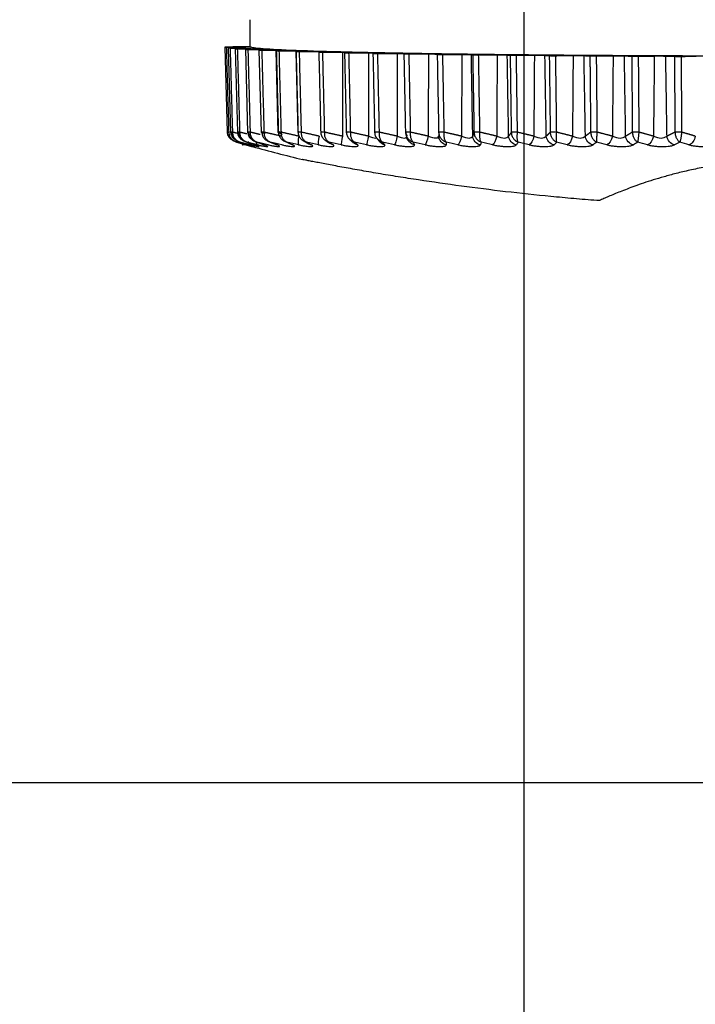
# Model space of a CAD drawing. Header units: millimetres. Extents: x 4 to 205, y 5 to 292.
# Tile 47 of 107: x 36.99 to 44.47, y 159.68 to 170.59. Entities that reach past the tile are written whole.
import ezdxf

# ---------------------------------------------------------------- set-up
doc = ezdxf.new("R2010")
doc.units = ezdxf.units.MM
doc.layers.add('1', color=7, linetype='CONTINUOUS')

msp = doc.modelspace()

# ---------------------------------------------------------------- linework, layer by layer
at = {"layer": '1', "color": 152, "linetype": 'CONTINUOUS'}
msp.add_line((42.569, 174.285), (42.569, 148.768), dxfattribs=at)
at = {"layer": '1', "color": 27, "linetype": 'CONTINUOUS'}
for p, q in [((39.256, 170.284), (39.283, 169.339)), ((39.295, 170.276), (39.321, 169.338)), ((39.371, 170.267), (39.397, 169.338)), ((39.485, 170.259), (39.51, 169.338)), ((39.635, 170.251), (39.659, 169.338)), ((39.821, 170.244), (39.844, 169.338)), ((40.042, 170.236), (40.064, 169.338))]:
    msp.add_line(p, q, dxfattribs=at)
at = {"layer": '1', "color": 251, "linetype": 'CONTINUOUS'}
msp.add_line((31.036, 162.136), (59.689, 162.136), dxfattribs=at)
at = {"layer": '1', "color": 27, "linetype": 'CONTINUOUS'}
msp.add_arc((45.488, 190.887), 22.5, 254.7326, 256.1942, dxfattribs=at)
for points, degree in [([(39.538, 170.287), (39.538, 170.387), (39.538, 170.487), (39.538, 170.587)], 3), ([(39.442, 170.286), (39.274, 170.283)], 1), ([(39.304, 169.34), (39.277, 170.282)], 1), ([(39.277, 170.282), (39.455, 170.28)], 1), ([(39.465, 170.277), (39.31, 170.275)], 1), ([(39.345, 169.34), (39.319, 170.273)], 1), ([(39.319, 170.273), (39.506, 170.271)], 1), ([(39.526, 170.269), (39.383, 170.266)], 1), ([(39.425, 169.34), (39.399, 170.265)], 1), ([(39.399, 170.265), (39.594, 170.263)], 1), ([(39.442, 170.286), (39.442, 170.286), (39.443, 170.286), (39.444, 170.286), (39.445, 170.286), (39.445, 170.286), (39.446, 170.286), (39.447, 170.286), (39.448, 170.286), (39.449, 170.286), (39.449, 170.286), (39.45, 170.286), (39.451, 170.286), (39.452, 170.286), (39.452, 170.286), (39.453, 170.286), (39.454, 170.286), (39.454, 170.286), (39.455, 170.286), (39.456, 170.286), (39.456, 170.286), (39.457, 170.286), (39.458, 170.286), (39.458, 170.286), (39.459, 170.286), (39.46, 170.286), (39.46, 170.286), (39.461, 170.286), (39.461, 170.286), (39.462, 170.286), (39.462, 170.286), (39.463, 170.286), (39.463, 170.286), (39.464, 170.286), (39.464, 170.286), (39.465, 170.286), (39.465, 170.286), (39.466, 170.286), (39.466, 170.286), (39.466, 170.286), (39.467, 170.286), (39.467, 170.286), (39.468, 170.286), (39.468, 170.286), (39.468, 170.286), (39.468, 170.286), (39.469, 170.286), (39.469, 170.286), (39.469, 170.286), (39.47, 170.287), (39.47, 170.287), (39.47, 170.287), (39.47, 170.287), (39.47, 170.287), (39.471, 170.287), (39.471, 170.287), (39.471, 170.287), (39.471, 170.287), (39.471, 170.287), (39.471, 170.287), (39.471, 170.287), (39.471, 170.287), (39.471, 170.287), (39.471, 170.287), (39.471, 170.287), (39.471, 170.287)], 2), ([(39.471, 170.287), (39.471, 170.287), (39.471, 170.287), (39.471, 170.287), (39.471, 170.287), (39.471, 170.287), (39.471, 170.287), (39.471, 170.287), (39.471, 170.287), (39.471, 170.287), (39.471, 170.287), (39.471, 170.287), (39.47, 170.287), (39.47, 170.287), (39.47, 170.287), (39.47, 170.287), (39.47, 170.287), (39.469, 170.286), (39.469, 170.286), (39.469, 170.286), (39.468, 170.286), (39.468, 170.286), (39.468, 170.286), (39.468, 170.286), (39.467, 170.286), (39.467, 170.286), (39.466, 170.286), (39.466, 170.286), (39.466, 170.286), (39.465, 170.286), (39.465, 170.286), (39.464, 170.286), (39.464, 170.286), (39.463, 170.286), (39.463, 170.286), (39.462, 170.286), (39.462, 170.286), (39.461, 170.286), (39.461, 170.286), (39.46, 170.286), (39.46, 170.286), (39.459, 170.286), (39.458, 170.286), (39.458, 170.286), (39.457, 170.286), (39.456, 170.286), (39.456, 170.286), (39.455, 170.286), (39.454, 170.286), (39.454, 170.286), (39.453, 170.286), (39.452, 170.286), (39.452, 170.286), (39.451, 170.286), (39.45, 170.286), (39.449, 170.286), (39.449, 170.286), (39.448, 170.286), (39.447, 170.286), (39.446, 170.286), (39.445, 170.286), (39.445, 170.286), (39.444, 170.286), (39.443, 170.286), (39.442, 170.286), (39.442, 170.286)], 2), ([(39.538, 170.287), (39.471, 170.287)], 1), ([(39.624, 170.261), (39.494, 170.258)], 1), ([(39.541, 169.34), (39.516, 170.257)], 1), ([(39.516, 170.257), (39.718, 170.255)], 1), ([(39.758, 170.253), (39.642, 170.25)], 1), ([(39.694, 169.34), (39.67, 170.249)], 1), ([(39.67, 170.249), (39.877, 170.247)], 1), ([(39.927, 170.245), (39.827, 170.242)], 1), ([(39.827, 170.242), (39.85, 169.34)], 1), ([(39.883, 169.34), (39.86, 170.241)], 1), ([(39.86, 170.241), (40.072, 170.24)], 1), ([(40.13, 170.238), (40.046, 170.234)], 1), ([(40.046, 170.234), (40.068, 169.34)], 1), ([(40.106, 169.34), (40.084, 170.233)], 1), ([(40.084, 170.233), (40.299, 170.233)], 1), ([(40.367, 170.231), (40.298, 170.227)], 1), ([(40.298, 170.227), (40.319, 169.34)], 1), ([(40.342, 170.226), (40.559, 170.226)], 1), ([(40.363, 169.34), (40.342, 170.226)], 1), ([(40.559, 170.226), (40.56, 169.296)], 1), ([(40.635, 170.224), (40.583, 170.22)], 1), ([(40.583, 170.22), (40.602, 169.34)], 1), ([(40.651, 169.34), (40.632, 170.219)], 1), ([(40.632, 170.219), (40.848, 170.219)], 1), ([(40.848, 170.219), (40.848, 169.296)], 1), ([(40.933, 170.217), (40.897, 170.214)], 1), ([(40.897, 170.214), (40.916, 169.34)], 1), ([(40.951, 170.213), (41.167, 170.213)], 1), ([(40.969, 169.34), (40.951, 170.213)], 1), ([(41.167, 170.213), (41.166, 169.296)], 1), ([(41.259, 170.211), (41.24, 170.208)], 1), ([(41.24, 170.208), (41.257, 169.34)], 1), ([(41.298, 170.207), (41.512, 170.207)], 1), ([(41.315, 169.34), (41.298, 170.207)], 1), ([(41.512, 170.207), (41.509, 169.296)], 1), ([(41.611, 170.206), (41.609, 170.202)], 1), ([(41.609, 170.202), (41.625, 169.34)], 1), ([(41.671, 170.201), (41.882, 170.202)], 1), ([(41.687, 169.34), (41.671, 170.201)], 1), ([(41.882, 170.202), (41.878, 169.296)], 1), ([(41.987, 170.201), (42.002, 170.197)], 1), ([(42.003, 169.296), (41.987, 170.201)], 1), ([(42.002, 170.197), (42.015, 169.432)], 1), ([(42.068, 170.196), (42.273, 170.197)], 1), ([(42.082, 169.34), (42.068, 170.196)], 1), ([(42.273, 170.197), (42.268, 169.296)], 1), ([(42.4, 169.296), (42.385, 170.196)], 1), ([(42.385, 170.196), (42.417, 170.193)], 1), ([(42.417, 170.193), (42.425, 169.584)], 1), ([(42.486, 170.192), (42.685, 170.193)], 1), ([(42.498, 169.34), (42.486, 170.192)], 1), ([(42.685, 170.193), (42.679, 169.296)], 1), ([(42.802, 170.192), (42.85, 170.189)], 1), ([(42.817, 169.296), (42.802, 170.192)], 1), ([(42.85, 170.189), (42.856, 169.723)], 1), ([(42.922, 170.188), (43.114, 170.19)], 1), ([(42.932, 169.34), (42.922, 170.188)], 1), ([(43.114, 170.19), (43.107, 169.296)], 1), ([(43.235, 170.189), (43.3, 170.185)], 1), ([(43.25, 169.296), (43.235, 170.189)], 1), ([(43.3, 170.185), (43.303, 169.854)], 1), ([(43.374, 170.185), (43.557, 170.187)], 1), ([(43.557, 170.187), (43.549, 169.296)], 1), ([(43.696, 169.296), (43.682, 170.186)], 1), ([(43.682, 170.186), (43.763, 170.183)], 1), ([(43.382, 169.34), (43.374, 170.185)], 1), ([(43.763, 170.183), (43.765, 169.977)], 1), ([(43.839, 170.182), (44.013, 170.184)], 1), ([(43.846, 169.34), (43.839, 170.182)], 1), ([(44.013, 170.184), (44.004, 169.296)], 1), ([(44.14, 170.184), (44.237, 170.181)], 1), ([(44.154, 169.296), (44.14, 170.184)], 1), ([(44.237, 170.181), (44.237, 170.098)], 1), ([(44.237, 170.098), (44.241, 169.34)], 1), ([(44.314, 170.18), (44.477, 170.183)], 1), ([(44.319, 169.34), (44.314, 170.18)], 1), ([(43.765, 169.977), (43.769, 169.34)], 1), ([(43.303, 169.854), (43.308, 169.34)], 1), ([(42.856, 169.723), (42.86, 169.34)], 1), ([(42.425, 169.584), (42.429, 169.34)], 1), ([(42.015, 169.432), (42.016, 169.34)], 1), ([(39.304, 169.34), (39.28, 169.339), (39.278, 169.339), (39.301, 169.34)], 3), ([(39.345, 169.34), (39.319, 169.339), (39.315, 169.339), (39.336, 169.34)], 3), ([(39.399, 169.326), (39.372, 169.333), (39.345, 169.34)], 2), ([(39.425, 169.34), (39.397, 169.339), (39.389, 169.339), (39.409, 169.34)], 3), ([(39.5, 169.321), (39.462, 169.33), (39.425, 169.34)], 2), ([(39.541, 169.34), (39.513, 169.339), (39.502, 169.339), (39.52, 169.34)], 3), ([(39.647, 169.314), (39.594, 169.327), (39.541, 169.34)], 2), ([(39.694, 169.34), (39.665, 169.339), (39.651, 169.339), (39.667, 169.34)], 3), ([(39.667, 169.34), (39.685, 169.332), (39.703, 169.324)], 2), ([(39.882, 169.296), (39.788, 169.318), (39.694, 169.34)], 2), ([(39.883, 169.34), (39.853, 169.339), (39.836, 169.339), (39.85, 169.34)], 3), ([(39.85, 169.34), (39.871, 169.329), (39.893, 169.319)], 2), ([(40.075, 169.296), (39.979, 169.318), (39.883, 169.34)], 2), ([(40.106, 169.34), (40.076, 169.339), (40.056, 169.339), (40.068, 169.34)], 3), ([(40.302, 169.296), (40.204, 169.318), (40.106, 169.34)], 2), ([(40.363, 169.34), (40.333, 169.339), (40.309, 169.339), (40.319, 169.34)], 3), ([(40.56, 169.296), (40.461, 169.318), (40.363, 169.34)], 2), ([(40.651, 169.34), (40.621, 169.339), (40.595, 169.339), (40.602, 169.34)], 3), ([(40.848, 169.296), (40.75, 169.318), (40.651, 169.34)], 2), ([(40.969, 169.34), (40.939, 169.339), (40.911, 169.339), (40.916, 169.34)], 3), ([(41.166, 169.296), (41.067, 169.318), (40.969, 169.34)], 2), ([(41.315, 169.34), (41.285, 169.339), (41.254, 169.339), (41.257, 169.34)], 3), ([(41.257, 169.34), (41.266, 169.318), (41.275, 169.296)], 2), ([(41.509, 169.296), (41.412, 169.318), (41.315, 169.34)], 2), ([(41.687, 169.34), (41.657, 169.339), (41.624, 169.339), (41.625, 169.34)], 3), ([(41.625, 169.34), (41.626, 169.318), (41.627, 169.296)], 2), ([(41.878, 169.296), (41.782, 169.318), (41.687, 169.34)], 2), ([(42.016, 169.34), (42.009, 169.318), (42.003, 169.296)], 2), ([(42.082, 169.34), (42.053, 169.339), (42.018, 169.339), (42.016, 169.34)], 3), ([(42.268, 169.296), (42.175, 169.318), (42.082, 169.34)], 2), ([(42.429, 169.34), (42.415, 169.318), (42.4, 169.296)], 2), ([(42.498, 169.34), (42.47, 169.339), (42.433, 169.339), (42.429, 169.34)], 3), ([(42.679, 169.296), (42.588, 169.318), (42.498, 169.34)], 2), ([(42.86, 169.34), (42.839, 169.318), (42.817, 169.296)], 2), ([(42.932, 169.34), (42.905, 169.339), (42.867, 169.339), (42.86, 169.34)], 3), ([(43.107, 169.296), (43.019, 169.318), (42.932, 169.34)], 2), ([(43.308, 169.34), (43.279, 169.318), (43.25, 169.296)], 2), ([(43.382, 169.34), (43.357, 169.339), (43.317, 169.339), (43.308, 169.34)], 3), ([(43.549, 169.296), (43.466, 169.318), (43.382, 169.34)], 2), ([(43.769, 169.34), (43.733, 169.317), (43.696, 169.296)], 2), ([(43.846, 169.34), (43.821, 169.339), (43.781, 169.339), (43.769, 169.34)], 3), ([(44.004, 169.296), (43.924, 169.318), (43.846, 169.34)], 2), ([(44.241, 169.34), (44.198, 169.318), (44.154, 169.296)], 2), ([(44.319, 169.34), (44.296, 169.339), (44.255, 169.339), (44.241, 169.34)], 3), ([(44.467, 169.296), (44.393, 169.318), (44.319, 169.34)], 2), ([(39.388, 169.231), (39.422, 169.221), (39.456, 169.211), (39.49, 169.201)], 3), ([(39.497, 169.201), (39.46, 169.211), (39.424, 169.221), (39.388, 169.231)], 3), ([(39.426, 169.231), (39.458, 169.221), (39.489, 169.211), (39.521, 169.201)], 3), ([(39.54, 169.201), (39.502, 169.211), (39.464, 169.221), (39.426, 169.231)], 3), ([(39.474, 169.222), (39.48, 169.212), (39.487, 169.204), (39.497, 169.201)], 3), ([(39.62, 169.201), (39.58, 169.211), (39.54, 169.221), (39.501, 169.231)], 3), ([(39.501, 169.231), (39.53, 169.221), (39.559, 169.211), (39.588, 169.201)], 3), ([(39.516, 169.236), (39.52, 169.218), (39.529, 169.205), (39.54, 169.201)], 3), ([(39.6, 169.238), (39.603, 169.219), (39.61, 169.205), (39.62, 169.201)], 3), ([(39.736, 169.201), (39.695, 169.211), (39.654, 169.221), (39.613, 169.231)], 3), ([(39.613, 169.231), (39.639, 169.221), (39.666, 169.211), (39.692, 169.201)], 3), ([(39.692, 169.201), (39.683, 169.203), (39.675, 169.207), (39.668, 169.213)], 3), ([(39.761, 169.231), (39.784, 169.221), (39.808, 169.211), (39.832, 169.201)], 3), ([(39.888, 169.201), (39.845, 169.211), (39.803, 169.221), (39.761, 169.231)], 3), ([(39.832, 169.201), (39.822, 169.203), (39.813, 169.207), (39.806, 169.213)], 3), ([(40.074, 169.201), (40.031, 169.211), (39.987, 169.221), (39.944, 169.231)], 3), ([(39.944, 169.231), (39.965, 169.221), (39.985, 169.211), (40.006, 169.201)], 3), ([(40.006, 169.201), (39.996, 169.203), (39.987, 169.207), (39.979, 169.213)], 3), ([(40.075, 169.296), (40.066, 169.251), (40.065, 169.209), (40.074, 169.201)], 3), ([(40.128, 169.245), (40.189, 169.21)], 1), ([(40.162, 169.231), (40.179, 169.221), (40.197, 169.211), (40.214, 169.201)], 3), ([(40.293, 169.201), (40.249, 169.211), (40.206, 169.221), (40.162, 169.231)], 3), ([(40.214, 169.201), (40.2, 169.204), (40.187, 169.211), (40.176, 169.22)], 3), ([(40.302, 169.296), (40.292, 169.251), (40.288, 169.209), (40.293, 169.201)], 3), ([(40.369, 169.251), (40.421, 169.215)], 1), ([(40.412, 169.231), (40.426, 169.221), (40.441, 169.211), (40.455, 169.201)], 3), ([(40.545, 169.201), (40.501, 169.211), (40.456, 169.221), (40.412, 169.231)], 3), ([(40.455, 169.201), (40.443, 169.204), (40.431, 169.208), (40.422, 169.215)], 3), ([(40.56, 169.296), (40.55, 169.251), (40.543, 169.209), (40.545, 169.201)], 3), ([(40.639, 169.261), (40.681, 169.223)], 1), ([(40.727, 169.201), (40.71, 169.204), (40.694, 169.212), (40.682, 169.223)], 3), ([(40.694, 169.231), (40.705, 169.221), (40.716, 169.211), (40.727, 169.201)], 3), ([(40.827, 169.201), (40.782, 169.211), (40.738, 169.221), (40.694, 169.231)], 3), ([(40.848, 169.296), (40.839, 169.251), (40.829, 169.209), (40.827, 169.201)], 3), ([(40.934, 169.282), (40.969, 169.236)], 1), ([(41.028, 169.201), (41.004, 169.205), (40.984, 169.219), (40.969, 169.237)], 3), ([(41.005, 169.231), (41.013, 169.221), (41.02, 169.211), (41.028, 169.201)], 3), ([(41.137, 169.201), (41.093, 169.211), (41.049, 169.221), (41.005, 169.231)], 3), ([(41.166, 169.296), (41.156, 169.251), (41.143, 169.209), (41.137, 169.201)], 3), ([(41.264, 169.305), (41.282, 169.259)], 1), ([(41.288, 169.247), (41.268, 169.281)], 1), ([(41.356, 169.201), (41.324, 169.207), (41.296, 169.23), (41.283, 169.259)], 3), ([(41.344, 169.231), (41.348, 169.221), (41.352, 169.211), (41.356, 169.201)], 3), ([(41.475, 169.201), (41.431, 169.211), (41.388, 169.221), (41.344, 169.231)], 3), ([(41.509, 169.296), (41.5, 169.251), (41.484, 169.209), (41.475, 169.201)], 3), ([(41.607, 169.278), (41.616, 169.282), (41.622, 169.289), (41.627, 169.296)], 3), ([(41.634, 169.262), (41.618, 169.282)], 1), ([(41.71, 169.201), (41.665, 169.209), (41.628, 169.251), (41.627, 169.296)], 3), ([(41.709, 169.231), (41.709, 169.221), (41.71, 169.211), (41.71, 169.201)], 3), ([(41.837, 169.201), (41.794, 169.211), (41.752, 169.221), (41.709, 169.231)], 3), ([(41.878, 169.296), (41.868, 169.251), (41.85, 169.209), (41.837, 169.201)], 3), ([(42.088, 169.201), (42.042, 169.209), (42.004, 169.251), (42.003, 169.296)], 3), ([(42.096, 169.231), (42.093, 169.221), (42.091, 169.211), (42.088, 169.201)], 3), ([(42.222, 169.201), (42.18, 169.211), (42.138, 169.221), (42.096, 169.231)], 3), ([(42.268, 169.296), (42.259, 169.251), (42.238, 169.209), (42.222, 169.201)], 3), ([(42.486, 169.201), (42.441, 169.209), (42.403, 169.251), (42.4, 169.296)], 3), ([(42.505, 169.231), (42.499, 169.221), (42.492, 169.211), (42.486, 169.201)], 3), ([(42.627, 169.201), (42.586, 169.211), (42.546, 169.221), (42.505, 169.231)], 3), ([(42.679, 169.296), (42.67, 169.251), (42.647, 169.209), (42.627, 169.201)], 3), ([(42.903, 169.201), (42.858, 169.209), (42.82, 169.251), (42.817, 169.296)], 3), ([(42.932, 169.231), (42.922, 169.221), (42.913, 169.211), (42.903, 169.201)], 3), ([(43.05, 169.201), (43.01, 169.211), (42.971, 169.221), (42.932, 169.231)], 3), ([(43.107, 169.296), (43.098, 169.251), (43.072, 169.209), (43.05, 169.201)], 3), ([(43.335, 169.201), (43.291, 169.209), (43.253, 169.251), (43.25, 169.296)], 3), ([(43.375, 169.231), (43.362, 169.221), (43.349, 169.211), (43.335, 169.201)], 3), ([(43.487, 169.201), (43.45, 169.211), (43.412, 169.221), (43.375, 169.231)], 3), ([(43.549, 169.296), (43.54, 169.251), (43.513, 169.209), (43.487, 169.201)], 3), ([(43.781, 169.201), (43.739, 169.209), (43.701, 169.251), (43.696, 169.296)], 3), ([(43.831, 169.231), (43.814, 169.221), (43.798, 169.211), (43.781, 169.201)], 3), ([(43.937, 169.201), (43.902, 169.211), (43.866, 169.221), (43.831, 169.231)], 3), ([(44.004, 169.296), (43.995, 169.251), (43.966, 169.209), (43.937, 169.201)], 3), ([(44.238, 169.201), (44.196, 169.209), (44.159, 169.251), (44.154, 169.296)], 3), ([(44.297, 169.231), (44.277, 169.221), (44.258, 169.211), (44.238, 169.201)], 3), ([(44.397, 169.201), (44.363, 169.211), (44.33, 169.221), (44.297, 169.231)], 3), ([(44.467, 169.296), (44.459, 169.251), (44.428, 169.209), (44.397, 169.201)], 3)]:
    msp.add_open_spline(points, degree=degree, dxfattribs=at)
for points, knots in [([(39.274, 170.283), (39.265, 170.283), (39.252, 170.283), (39.261, 170.282), (39.272, 170.282), (39.277, 170.282)], [0, 0, 0, 0, 0.493437, 0.746718, 1, 1, 1, 1]), ([(39.31, 170.275), (39.302, 170.275), (39.29, 170.274), (39.301, 170.274), (39.313, 170.273), (39.319, 170.273)], [0, 0, 0, 0, 0.493438, 0.746718, 1, 1, 1, 1]), ([(39.383, 170.266), (39.377, 170.266), (39.366, 170.266), (39.38, 170.265), (39.392, 170.265), (39.399, 170.265)], [0, 0, 0, 0, 0.493439, 0.746719, 1, 1, 1, 1]), ([(39.455, 170.28), (39.464, 170.28), (39.482, 170.279), (39.493, 170.279), (39.488, 170.278), (39.473, 170.278), (39.465, 170.277)], [0, 0, 0, 0, 0.25, 0.5, 0.75, 1, 1, 1, 1]), ([(39.494, 170.258), (39.489, 170.258), (39.48, 170.257), (39.496, 170.257), (39.509, 170.257), (39.516, 170.257)], [0, 0, 0, 0, 0.49344, 0.746719, 1, 1, 1, 1]), ([(39.506, 170.271), (39.524, 170.271), (39.55, 170.271), (39.547, 170.27), (39.533, 170.269), (39.526, 170.269)], [0, 0, 0, 0, 0.494004, 0.747002, 1, 1, 1, 1]), ([(51.438, 170.287), (51.432, 170.283), (51.421, 170.277), (51.303, 170.263), (51.021, 170.247), (50.467, 170.229), (49.722, 170.213), (48.815, 170.2), (47.779, 170.19), (46.656, 170.184), (45.488, 170.182), (44.319, 170.184), (43.196, 170.19), (42.161, 170.2), (41.253, 170.213), (40.509, 170.229), (39.955, 170.247), (39.673, 170.263), (39.554, 170.277), (39.543, 170.283), (39.538, 170.287)], [0, 0, 0, 0, 0.031283, 0.062566, 0.125057, 0.187547, 0.250038, 0.312528, 0.375019, 0.437509, 0.5, 0.562491, 0.624981, 0.687472, 0.749962, 0.812453, 0.874943, 0.937434, 0.968717, 1, 1, 1, 1]), ([(39.594, 170.263), (39.613, 170.263), (39.641, 170.263), (39.642, 170.262), (39.63, 170.261), (39.624, 170.261)], [0, 0, 0, 0, 0.494003, 0.747002, 1, 1, 1, 1]), ([(39.642, 170.25), (39.638, 170.25), (39.631, 170.249), (39.649, 170.249), (39.663, 170.249), (39.67, 170.249)], [0, 0, 0, 0, 0.49344, 0.74672, 1, 1, 1, 1]), ([(39.718, 170.255), (39.732, 170.255), (39.761, 170.255), (39.776, 170.254), (39.764, 170.253), (39.758, 170.253)], [0, 0, 0, 0, 0.339782, 0.679573, 1, 1, 1, 1]), ([(39.827, 170.242), (39.823, 170.242), (39.819, 170.241), (39.838, 170.241), (39.853, 170.241), (39.86, 170.241)], [0, 0, 0, 0, 0.493441, 0.74672, 1, 1, 1, 1]), ([(39.877, 170.247), (39.893, 170.247), (39.925, 170.247), (39.942, 170.246), (39.931, 170.246), (39.927, 170.245)], [0, 0, 0, 0, 0.361717, 0.723522, 1, 1, 1, 1]), ([(40.046, 170.234), (40.044, 170.234), (40.041, 170.234), (40.062, 170.233), (40.077, 170.233), (40.084, 170.233)], [0, 0, 0, 0, 0.493442, 0.746721, 1, 1, 1, 1]), ([(40.072, 170.24), (40.094, 170.24), (40.128, 170.239), (40.14, 170.239), (40.134, 170.238), (40.13, 170.238)], [0, 0, 0, 0, 0.494003, 0.747001, 1, 1, 1, 1]), ([(40.298, 170.227), (40.297, 170.227), (40.296, 170.226), (40.32, 170.226), (40.335, 170.226), (40.342, 170.226)], [0, 0, 0, 0, 0.493443, 0.746721, 1, 1, 1, 1]), ([(40.299, 170.233), (40.318, 170.233), (40.347, 170.232), (40.368, 170.232), (40.373, 170.231), (40.369, 170.231), (40.367, 170.231)], [0, 0, 0, 0, 0.40357, 0.608587, 0.813619, 1, 1, 1, 1]), ([(40.559, 170.226), (40.583, 170.226), (40.619, 170.225), (40.639, 170.225), (40.636, 170.224), (40.635, 170.224)], [0, 0, 0, 0, 0.494002, 0.747001, 1, 1, 1, 1]), ([(40.583, 170.22), (40.583, 170.22), (40.584, 170.22), (40.609, 170.219), (40.624, 170.219), (40.632, 170.219)], [0, 0, 0, 0, 0.493444, 0.746721, 1, 1, 1, 1]), ([(40.848, 170.219), (40.849, 170.219), (40.873, 170.219), (40.91, 170.219), (40.934, 170.218), (40.933, 170.218), (40.933, 170.217)], [0, 0, 0, 0, 0.005097, 0.494241, 0.747121, 1, 1, 1, 1]), ([(40.897, 170.214), (40.899, 170.213), (40.901, 170.213), (40.928, 170.213), (40.943, 170.213), (40.951, 170.213)], [0, 0, 0, 0, 0.493444, 0.746722, 1, 1, 1, 1]), ([(41.167, 170.213), (41.169, 170.213), (41.194, 170.213), (41.231, 170.213), (41.257, 170.212), (41.259, 170.212), (41.259, 170.211)], [0, 0, 0, 0, 0.050759, 0.496172, 0.748086, 1, 1, 1, 1]), ([(41.24, 170.208), (41.243, 170.207), (41.248, 170.207), (41.281, 170.207), (41.296, 170.207), (41.298, 170.207)], [0, 0, 0, 0, 0.496083, 0.90667, 1, 1, 1, 1]), ([(41.512, 170.207), (41.537, 170.207), (41.576, 170.207), (41.606, 170.206), (41.611, 170.206), (41.611, 170.206), (41.611, 170.206)], [0, 0, 0, 0, 0.491702, 0.743461, 0.995345, 1, 1, 1, 1]), ([(41.609, 170.202), (41.614, 170.202), (41.622, 170.201), (41.655, 170.201), (41.671, 170.201)], [0, 0, 0, 0, 0.499994, 1, 1, 1, 1]), ([(41.882, 170.202), (41.907, 170.202), (41.945, 170.202), (41.98, 170.201), (41.985, 170.201), (41.987, 170.201)], [0, 0, 0, 0, 0.494002, 0.747001, 1, 1, 1, 1]), ([(42.002, 170.197), (42.008, 170.197), (42.019, 170.196), (42.052, 170.196), (42.068, 170.196)], [0, 0, 0, 0, 0.499995, 1, 1, 1, 1]), ([(42.273, 170.197), (42.299, 170.197), (42.337, 170.198), (42.375, 170.197), (42.381, 170.196), (42.385, 170.196)], [0, 0, 0, 0, 0.494002, 0.747001, 1, 1, 1, 1]), ([(42.417, 170.193), (42.424, 170.192), (42.437, 170.192), (42.47, 170.192), (42.486, 170.192)], [0, 0, 0, 0, 0.499996, 1, 1, 1, 1]), ([(42.685, 170.193), (42.696, 170.193), (42.72, 170.193), (42.771, 170.193), (42.79, 170.193), (42.802, 170.192)], [0, 0, 0, 0, 0.233036, 0.505954, 1, 1, 1, 1]), ([(42.85, 170.189), (42.858, 170.188), (42.874, 170.188), (42.906, 170.188), (42.922, 170.188)], [0, 0, 0, 0, 0.499997, 1, 1, 1, 1]), ([(43.114, 170.19), (43.14, 170.19), (43.192, 170.19), (43.22, 170.189), (43.235, 170.189)], [0, 0, 0, 0, 0.499997, 1, 1, 1, 1]), ([(43.3, 170.185), (43.309, 170.185), (43.327, 170.185), (43.358, 170.185), (43.374, 170.185)], [0, 0, 0, 0, 0.499997, 1, 1, 1, 1]), ([(43.557, 170.187), (43.583, 170.187), (43.634, 170.187), (43.666, 170.186), (43.682, 170.186)], [0, 0, 0, 0, 0.499997, 1, 1, 1, 1]), ([(43.763, 170.183), (43.773, 170.182), (43.793, 170.182), (43.824, 170.182), (43.839, 170.182)], [0, 0, 0, 0, 0.499981, 1, 1, 1, 1]), ([(44.013, 170.184), (44.029, 170.185), (44.052, 170.185), (44.102, 170.185), (44.123, 170.184), (44.14, 170.184)], [0, 0, 0, 0, 0.366977, 0.504733, 1, 1, 1, 1]), ([(44.237, 170.181), (44.247, 170.18), (44.269, 170.18), (44.299, 170.18), (44.314, 170.18)], [0, 0, 0, 0, 0.478184, 1, 1, 1, 1]), ([(39.283, 169.34), (39.284, 169.332), (39.286, 169.316), (39.299, 169.289), (39.321, 169.264), (39.344, 169.251), (39.355, 169.246)], [0, 0, 0, 0, 0.19978, 0.381876, 0.706919, 1, 1, 1, 1]), ([(39.301, 169.34), (39.302, 169.327), (39.303, 169.307), (39.315, 169.285), (39.326, 169.269), (39.339, 169.256), (39.354, 169.245), (39.371, 169.236), (39.382, 169.233), (39.388, 169.231)], [0, 0, 0, 0, 0.248727, 0.373874, 0.499055, 0.624261, 0.749488, 0.874736, 1, 1, 1, 1]), ([(39.388, 169.231), (39.382, 169.233), (39.371, 169.236), (39.355, 169.245), (39.34, 169.256), (39.327, 169.269), (39.317, 169.285), (39.306, 169.307), (39.305, 169.327), (39.304, 169.34)], [0, 0, 0, 0, 0.125264, 0.250511, 0.375738, 0.500945, 0.626125, 0.751273, 1, 1, 1, 1]), ([(39.321, 169.34), (39.322, 169.332), (39.324, 169.316), (39.336, 169.289), (39.359, 169.264), (39.381, 169.251), (39.392, 169.246), (39.392, 169.246)], [0, 0, 0, 0, 0.198087, 0.378497, 0.700148, 0.996738, 1, 1, 1, 1]), ([(39.336, 169.34), (39.337, 169.327), (39.338, 169.307), (39.35, 169.285), (39.362, 169.269), (39.375, 169.256), (39.391, 169.245), (39.408, 169.236), (39.42, 169.233), (39.426, 169.231)], [0, 0, 0, 0, 0.248727, 0.373874, 0.499055, 0.624261, 0.749488, 0.874736, 1, 1, 1, 1]), ([(39.426, 169.231), (39.42, 169.233), (39.409, 169.236), (39.394, 169.245), (39.38, 169.256), (39.367, 169.269), (39.357, 169.285), (39.347, 169.307), (39.346, 169.327), (39.345, 169.34)], [0, 0, 0, 0, 0.125264, 0.250511, 0.375738, 0.500945, 0.626125, 0.751273, 1, 1, 1, 1]), ([(39.397, 169.34), (39.397, 169.332), (39.4, 169.316), (39.412, 169.289), (39.434, 169.264), (39.458, 169.249), (39.472, 169.243), (39.475, 169.242)], [0, 0, 0, 0, 0.18374, 0.351018, 0.64903, 0.923746, 1, 1, 1, 1]), ([(39.409, 169.34), (39.41, 169.327), (39.412, 169.307), (39.424, 169.285), (39.435, 169.269), (39.449, 169.256), (39.465, 169.245), (39.482, 169.236), (39.495, 169.233), (39.501, 169.231)], [0, 0, 0, 0, 0.248727, 0.373874, 0.499055, 0.624261, 0.749488, 0.874736, 1, 1, 1, 1]), ([(39.501, 169.231), (39.496, 169.233), (39.485, 169.236), (39.47, 169.245), (39.457, 169.256), (39.445, 169.269), (39.435, 169.285), (39.426, 169.307), (39.425, 169.327), (39.425, 169.34)], [0, 0, 0, 0, 0.125264, 0.250511, 0.375738, 0.500945, 0.626125, 0.751273, 1, 1, 1, 1]), ([(39.51, 169.34), (39.51, 169.332), (39.513, 169.316), (39.525, 169.289), (39.546, 169.265), (39.571, 169.249), (39.587, 169.242), (39.592, 169.24)], [0, 0, 0, 0, 0.175347, 0.334982, 0.619278, 0.881353, 1, 1, 1, 1]), ([(39.52, 169.34), (39.521, 169.327), (39.522, 169.307), (39.535, 169.285), (39.547, 169.269), (39.561, 169.256), (39.577, 169.245), (39.594, 169.236), (39.607, 169.233), (39.613, 169.231)], [0, 0, 0, 0, 0.248727, 0.373874, 0.499055, 0.624261, 0.749488, 0.874736, 1, 1, 1, 1]), ([(39.613, 169.231), (39.608, 169.233), (39.598, 169.236), (39.584, 169.245), (39.571, 169.256), (39.56, 169.269), (39.551, 169.285), (39.542, 169.307), (39.541, 169.327), (39.541, 169.34)], [0, 0, 0, 0, 0.125264, 0.250511, 0.375738, 0.500945, 0.626125, 0.751273, 1, 1, 1, 1]), ([(39.667, 169.34), (39.668, 169.327), (39.67, 169.307), (39.682, 169.285), (39.694, 169.269), (39.709, 169.256), (39.725, 169.245), (39.742, 169.236), (39.755, 169.233), (39.761, 169.231)], [0, 0, 0, 0, 0.248727, 0.373874, 0.499055, 0.624261, 0.749488, 0.874736, 1, 1, 1, 1]), ([(39.761, 169.231), (39.756, 169.233), (39.747, 169.236), (39.734, 169.245), (39.722, 169.256), (39.711, 169.269), (39.703, 169.285), (39.695, 169.307), (39.694, 169.327), (39.694, 169.34)], [0, 0, 0, 0, 0.125264, 0.250511, 0.375738, 0.500945, 0.626125, 0.751273, 1, 1, 1, 1]), ([(39.85, 169.34), (39.851, 169.327), (39.853, 169.307), (39.866, 169.285), (39.878, 169.269), (39.892, 169.256), (39.908, 169.245), (39.926, 169.236), (39.938, 169.233), (39.944, 169.231)], [0, 0, 0, 0, 0.248727, 0.373874, 0.499055, 0.624261, 0.749488, 0.874736, 1, 1, 1, 1]), ([(39.944, 169.231), (39.94, 169.233), (39.931, 169.236), (39.919, 169.245), (39.908, 169.256), (39.898, 169.269), (39.891, 169.285), (39.883, 169.307), (39.883, 169.327), (39.883, 169.34)], [0, 0, 0, 0, 0.125264, 0.250511, 0.375738, 0.500945, 0.626125, 0.751273, 1, 1, 1, 1]), ([(40.068, 169.34), (40.069, 169.327), (40.071, 169.307), (40.084, 169.285), (40.096, 169.269), (40.11, 169.256), (40.126, 169.245), (40.143, 169.236), (40.156, 169.233), (40.162, 169.231)], [0, 0, 0, 0, 0.248727, 0.373874, 0.499055, 0.624261, 0.749488, 0.874736, 1, 1, 1, 1]), ([(40.162, 169.231), (40.158, 169.233), (40.15, 169.236), (40.139, 169.245), (40.129, 169.256), (40.12, 169.269), (40.113, 169.285), (40.106, 169.307), (40.106, 169.327), (40.106, 169.34)], [0, 0, 0, 0, 0.125264, 0.250511, 0.375738, 0.500945, 0.626125, 0.751273, 1, 1, 1, 1]), ([(40.319, 169.34), (40.321, 169.327), (40.323, 169.307), (40.335, 169.285), (40.347, 169.269), (40.361, 169.256), (40.377, 169.245), (40.394, 169.236), (40.406, 169.233), (40.412, 169.231)], [0, 0, 0, 0, 0.248727, 0.373874, 0.499055, 0.624261, 0.749488, 0.874736, 1, 1, 1, 1]), ([(40.412, 169.231), (40.409, 169.233), (40.401, 169.236), (40.391, 169.245), (40.382, 169.256), (40.375, 169.269), (40.368, 169.285), (40.362, 169.307), (40.363, 169.327), (40.363, 169.34)], [0, 0, 0, 0, 0.125264, 0.250511, 0.375738, 0.500945, 0.626125, 0.751273, 1, 1, 1, 1]), ([(40.602, 169.34), (40.604, 169.327), (40.606, 169.307), (40.619, 169.285), (40.63, 169.269), (40.644, 169.256), (40.66, 169.245), (40.676, 169.236), (40.688, 169.233), (40.694, 169.231)], [0, 0, 0, 0, 0.248727, 0.373874, 0.499055, 0.624261, 0.749488, 0.874736, 1, 1, 1, 1]), ([(40.694, 169.231), (40.691, 169.233), (40.684, 169.236), (40.675, 169.245), (40.668, 169.256), (40.661, 169.269), (40.655, 169.285), (40.65, 169.307), (40.651, 169.327), (40.651, 169.34)], [0, 0, 0, 0, 0.125264, 0.250511, 0.375738, 0.500945, 0.626125, 0.751273, 1, 1, 1, 1]), ([(40.916, 169.34), (40.917, 169.327), (40.919, 169.307), (40.932, 169.285), (40.943, 169.269), (40.957, 169.256), (40.972, 169.245), (40.988, 169.236), (41, 169.233), (41.005, 169.231)], [0, 0, 0, 0, 0.248727, 0.373874, 0.499055, 0.624261, 0.749488, 0.874736, 1, 1, 1, 1]), ([(41.005, 169.231), (41.002, 169.233), (40.997, 169.236), (40.989, 169.245), (40.982, 169.256), (40.977, 169.269), (40.972, 169.285), (40.968, 169.307), (40.969, 169.327), (40.969, 169.34)], [0, 0, 0, 0, 0.125264, 0.250511, 0.375738, 0.500945, 0.626125, 0.751273, 1, 1, 1, 1]), ([(41.257, 169.34), (41.259, 169.327), (41.261, 169.307), (41.273, 169.285), (41.284, 169.269), (41.297, 169.256), (41.312, 169.245), (41.328, 169.236), (41.339, 169.233), (41.344, 169.231)], [0, 0, 0, 0, 0.248727, 0.373874, 0.499055, 0.624261, 0.749488, 0.874736, 1, 1, 1, 1]), ([(41.344, 169.231), (41.342, 169.233), (41.337, 169.236), (41.331, 169.245), (41.325, 169.256), (41.32, 169.269), (41.317, 169.285), (41.314, 169.307), (41.314, 169.327), (41.315, 169.34)], [0, 0, 0, 0, 0.125264, 0.250511, 0.375738, 0.500945, 0.626125, 0.751273, 1, 1, 1, 1]), ([(41.625, 169.34), (41.626, 169.327), (41.629, 169.307), (41.64, 169.285), (41.651, 169.269), (41.664, 169.256), (41.678, 169.245), (41.693, 169.236), (41.703, 169.233), (41.709, 169.231)], [0, 0, 0, 0, 0.248727, 0.373874, 0.499055, 0.624261, 0.749488, 0.874736, 1, 1, 1, 1]), ([(41.709, 169.231), (41.707, 169.233), (41.703, 169.236), (41.698, 169.245), (41.693, 169.256), (41.69, 169.269), (41.687, 169.285), (41.685, 169.307), (41.686, 169.327), (41.687, 169.34)], [0, 0, 0, 0, 0.125264, 0.250511, 0.375738, 0.500945, 0.626125, 0.751273, 1, 1, 1, 1]), ([(42.016, 169.34), (42.018, 169.327), (42.02, 169.307), (42.031, 169.285), (42.042, 169.269), (42.054, 169.256), (42.067, 169.245), (42.081, 169.236), (42.091, 169.233), (42.096, 169.231)], [0, 0, 0, 0, 0.248727, 0.373874, 0.499055, 0.624261, 0.749488, 0.874736, 1, 1, 1, 1]), ([(42.096, 169.231), (42.095, 169.233), (42.092, 169.236), (42.088, 169.245), (42.085, 169.256), (42.083, 169.269), (42.081, 169.285), (42.08, 169.307), (42.081, 169.327), (42.082, 169.34)], [0, 0, 0, 0, 0.125264, 0.250511, 0.375738, 0.500945, 0.626125, 0.751273, 1, 1, 1, 1]), ([(42.429, 169.34), (42.43, 169.327), (42.433, 169.307), (42.444, 169.285), (42.453, 169.269), (42.465, 169.256), (42.477, 169.245), (42.491, 169.236), (42.5, 169.233), (42.505, 169.231)], [0, 0, 0, 0, 0.248727, 0.373874, 0.499055, 0.624261, 0.749488, 0.874736, 1, 1, 1, 1]), ([(42.505, 169.231), (42.504, 169.233), (42.502, 169.236), (42.5, 169.245), (42.498, 169.256), (42.496, 169.269), (42.496, 169.285), (42.495, 169.307), (42.497, 169.327), (42.498, 169.34)], [0, 0, 0, 0, 0.125264, 0.250511, 0.375738, 0.500945, 0.626125, 0.751273, 1, 1, 1, 1]), ([(42.86, 169.34), (42.862, 169.327), (42.865, 169.307), (42.875, 169.285), (42.884, 169.269), (42.895, 169.256), (42.906, 169.245), (42.919, 169.236), (42.928, 169.233), (42.932, 169.231)], [0, 0, 0, 0, 0.248727, 0.373874, 0.499055, 0.624261, 0.749488, 0.874736, 1, 1, 1, 1]), ([(42.932, 169.231), (42.932, 169.233), (42.931, 169.236), (42.93, 169.245), (42.929, 169.256), (42.929, 169.269), (42.929, 169.285), (42.93, 169.307), (42.931, 169.327), (42.932, 169.34)], [0, 0, 0, 0, 0.125264, 0.250511, 0.375738, 0.500945, 0.626125, 0.751273, 1, 1, 1, 1]), ([(43.308, 169.34), (43.31, 169.327), (43.312, 169.307), (43.322, 169.285), (43.33, 169.269), (43.34, 169.256), (43.351, 169.245), (43.363, 169.236), (43.371, 169.233), (43.375, 169.231)], [0, 0, 0, 0, 0.248727, 0.373874, 0.499055, 0.624261, 0.749488, 0.874736, 1, 1, 1, 1]), ([(43.375, 169.231), (43.375, 169.233), (43.375, 169.236), (43.375, 169.245), (43.376, 169.256), (43.377, 169.269), (43.378, 169.285), (43.379, 169.307), (43.381, 169.327), (43.382, 169.34)], [0, 0, 0, 0, 0.125264, 0.250511, 0.375738, 0.500945, 0.626125, 0.751273, 1, 1, 1, 1]), ([(43.769, 169.34), (43.771, 169.327), (43.774, 169.307), (43.782, 169.285), (43.79, 169.269), (43.799, 169.256), (43.809, 169.245), (43.82, 169.236), (43.827, 169.233), (43.831, 169.231)], [0, 0, 0, 0, 0.248727, 0.373874, 0.499055, 0.624261, 0.749488, 0.874736, 1, 1, 1, 1]), ([(43.831, 169.231), (43.831, 169.233), (43.832, 169.236), (43.834, 169.245), (43.836, 169.256), (43.838, 169.269), (43.84, 169.285), (43.842, 169.307), (43.844, 169.327), (43.846, 169.34)], [0, 0, 0, 0, 0.125264, 0.250511, 0.375738, 0.500945, 0.626125, 0.751273, 1, 1, 1, 1]), ([(44.241, 169.34), (44.243, 169.327), (44.245, 169.307), (44.253, 169.285), (44.261, 169.269), (44.269, 169.256), (44.278, 169.245), (44.287, 169.236), (44.294, 169.233), (44.297, 169.231)], [0, 0, 0, 0, 0.248727, 0.373874, 0.499055, 0.624261, 0.749488, 0.874736, 1, 1, 1, 1]), ([(44.297, 169.231), (44.298, 169.233), (44.3, 169.236), (44.303, 169.245), (44.306, 169.256), (44.309, 169.269), (44.312, 169.285), (44.316, 169.307), (44.318, 169.327), (44.319, 169.34)], [0, 0, 0, 0, 0.125264, 0.250511, 0.375738, 0.500945, 0.626125, 0.751273, 1, 1, 1, 1]), ([(39.49, 169.201), (39.501, 169.198), (39.517, 169.194), (39.533, 169.189), (39.547, 169.185), (39.557, 169.183), (39.562, 169.181), (39.563, 169.181), (39.562, 169.181), (39.557, 169.183), (39.547, 169.185), (39.533, 169.189), (39.521, 169.193), (39.507, 169.197), (39.496, 169.2), (39.49, 169.201)], [-0.062516, 0, 0, 0, 0.124868, 0.187439, 0.249989, 0.374814, 0.437354, 0.499898, 0.562442, 0.624981, 0.749808, 0.812358, 0.874929, 0.937484, 1, 1, 1, 1.124868]), ([(40.848, 169.296), (40.879, 169.286), (40.924, 169.271), (40.939, 169.278), (40.942, 169.282)], [0, 0, 0, 0, 0.672532, 1, 1, 1, 1]), ([(41.166, 169.296), (41.197, 169.286), (41.244, 169.27), (41.262, 169.279), (41.266, 169.283)], [0, 0, 0, 0, 0.653092, 1, 1, 1, 1]), ([(41.509, 169.296), (41.541, 169.286), (41.582, 169.273), (41.603, 169.277), (41.607, 169.278)], [0, 0, 0, 0, 0.76512, 1, 1, 1, 1]), ([(41.878, 169.296), (41.909, 169.286), (41.972, 169.265), (41.993, 169.286), (42.003, 169.296)], [0, 0, 0, 0, 0.499956, 1, 1, 1, 1]), ([(42.268, 169.296), (42.3, 169.286), (42.363, 169.265), (42.388, 169.286), (42.4, 169.296)], [0, 0, 0, 0, 0.500634, 1, 1, 1, 1]), ([(42.679, 169.296), (42.71, 169.286), (42.773, 169.265), (42.802, 169.286), (42.817, 169.296)], [0, 0, 0, 0, 0.499953, 1, 1, 1, 1]), ([(43.107, 169.296), (43.137, 169.286), (43.199, 169.265), (43.233, 169.286), (43.25, 169.296)], [0, 0, 0, 0, 0.499955, 1, 1, 1, 1]), ([(43.549, 169.296), (43.579, 169.286), (43.64, 169.265), (43.677, 169.286), (43.696, 169.296)], [0, 0, 0, 0, 0.499955, 1, 1, 1, 1]), ([(44.004, 169.296), (44.033, 169.286), (44.092, 169.265), (44.133, 169.286), (44.154, 169.296)], [0, 0, 0, 0, 0.499956, 1, 1, 1, 1]), ([(39.497, 169.201), (39.508, 169.198), (39.525, 169.194), (39.543, 169.189), (39.559, 169.185), (39.571, 169.183), (39.578, 169.181), (39.581, 169.181), (39.582, 169.181), (39.579, 169.183), (39.572, 169.185), (39.56, 169.189), (39.549, 169.193), (39.536, 169.197), (39.526, 169.2), (39.521, 169.201)], [0, 0, 0, 0, 0.124868, 0.187439, 0.249989, 0.374814, 0.437354, 0.499898, 0.562442, 0.624981, 0.749808, 0.812358, 0.874929, 0.937484, 1, 1, 1, 1]), ([(39.54, 169.201), (39.552, 169.198), (39.57, 169.194), (39.59, 169.189), (39.608, 169.185), (39.622, 169.183), (39.631, 169.181), (39.636, 169.181), (39.638, 169.181), (39.638, 169.183), (39.633, 169.185), (39.623, 169.189), (39.614, 169.193), (39.602, 169.197), (39.593, 169.2), (39.588, 169.201)], [0, 0, 0, 0, 0.124871, 0.187442, 0.249992, 0.374817, 0.437355, 0.499898, 0.56244, 0.624979, 0.749805, 0.812356, 0.874927, 0.937483, 1, 1, 1, 1]), ([(39.62, 169.201), (39.633, 169.198), (39.651, 169.194), (39.673, 169.189), (39.693, 169.185), (39.709, 169.183), (39.72, 169.181), (39.727, 169.181), (39.731, 169.181), (39.733, 169.183), (39.73, 169.185), (39.722, 169.189), (39.715, 169.193), (39.705, 169.197), (39.696, 169.2), (39.692, 169.201)], [0, 0, 0, 0, 0.124868, 0.187439, 0.249989, 0.374814, 0.437354, 0.499898, 0.562442, 0.624981, 0.749808, 0.812358, 0.874929, 0.937484, 1, 1, 1, 1]), ([(39.736, 169.201), (39.749, 169.198), (39.769, 169.194), (39.792, 169.189), (39.813, 169.185), (39.831, 169.183), (39.845, 169.181), (39.853, 169.181), (39.859, 169.181), (39.863, 169.183), (39.863, 169.185), (39.857, 169.189), (39.851, 169.193), (39.843, 169.197), (39.835, 169.2), (39.832, 169.201)], [0, 0, 0, 0, 0.124868, 0.187439, 0.249989, 0.374814, 0.437354, 0.499898, 0.562442, 0.624981, 0.749808, 0.812358, 0.874929, 0.937484, 1, 1, 1, 1]), ([(39.888, 169.201), (39.901, 169.198), (39.922, 169.194), (39.946, 169.189), (39.969, 169.185), (39.989, 169.183), (40.004, 169.181), (40.014, 169.181), (40.021, 169.181), (40.028, 169.183), (40.03, 169.185), (40.027, 169.189), (40.022, 169.193), (40.016, 169.197), (40.009, 169.2), (40.006, 169.201)], [0, 0, 0, 0, 0.124868, 0.187439, 0.249989, 0.374814, 0.437354, 0.499898, 0.562442, 0.624981, 0.749808, 0.812358, 0.874929, 0.937484, 1, 1, 1, 1]), ([(40.074, 169.201), (40.088, 169.198), (40.109, 169.194), (40.134, 169.189), (40.159, 169.185), (40.18, 169.183), (40.198, 169.181), (40.209, 169.181), (40.218, 169.181), (40.227, 169.183), (40.231, 169.185), (40.23, 169.189), (40.227, 169.193), (40.222, 169.197), (40.217, 169.2), (40.214, 169.201)], [0, 0, 0, 0, 0.124868, 0.187439, 0.249989, 0.374815, 0.437354, 0.499898, 0.562442, 0.624981, 0.749808, 0.812358, 0.874929, 0.937484, 1, 1, 1, 1]), ([(40.293, 169.201), (40.307, 169.198), (40.329, 169.194), (40.356, 169.189), (40.381, 169.185), (40.404, 169.183), (40.423, 169.181), (40.436, 169.181), (40.447, 169.181), (40.458, 169.183), (40.464, 169.185), (40.466, 169.189), (40.465, 169.193), (40.461, 169.197), (40.457, 169.2), (40.455, 169.201)], [0, 0, 0, 0, 0.124868, 0.187439, 0.249989, 0.374814, 0.437354, 0.499898, 0.562442, 0.624981, 0.749808, 0.812358, 0.874929, 0.937484, 1, 1, 1, 1]), ([(40.545, 169.201), (40.559, 169.198), (40.581, 169.194), (40.608, 169.189), (40.635, 169.185), (40.659, 169.183), (40.681, 169.181), (40.695, 169.181), (40.707, 169.181), (40.72, 169.183), (40.729, 169.185), (40.733, 169.189), (40.733, 169.193), (40.731, 169.197), (40.728, 169.2), (40.727, 169.201)], [0, 0, 0, 0, 0.124868, 0.187439, 0.249989, 0.374814, 0.437354, 0.499898, 0.562442, 0.624981, 0.749808, 0.812358, 0.874929, 0.937484, 1, 1, 1, 1]), ([(40.827, 169.201), (40.841, 169.198), (40.863, 169.194), (40.891, 169.189), (40.919, 169.185), (40.945, 169.183), (40.967, 169.181), (40.983, 169.181), (40.996, 169.181), (41.011, 169.183), (41.022, 169.185), (41.028, 169.189), (41.031, 169.193), (41.031, 169.197), (41.029, 169.2), (41.028, 169.201)], [0, 0, 0, 0, 0.12487, 0.187441, 0.249991, 0.374816, 0.437353, 0.499896, 0.562439, 0.624977, 0.749801, 0.812351, 0.874922, 0.937479, 1, 1, 1, 1]), ([(41.137, 169.201), (41.152, 169.198), (41.174, 169.194), (41.203, 169.189), (41.231, 169.185), (41.258, 169.183), (41.282, 169.181), (41.298, 169.181), (41.313, 169.181), (41.33, 169.183), (41.344, 169.185), (41.352, 169.189), (41.356, 169.193), (41.358, 169.197), (41.357, 169.2), (41.356, 169.201)], [0, 0, 0, 0, 0.124868, 0.187439, 0.249988, 0.374814, 0.437354, 0.499898, 0.562442, 0.624981, 0.749808, 0.812358, 0.874929, 0.937484, 1, 1, 1, 1]), ([(41.475, 169.201), (41.49, 169.198), (41.511, 169.194), (41.54, 169.189), (41.569, 169.185), (41.597, 169.183), (41.622, 169.181), (41.64, 169.181), (41.656, 169.181), (41.675, 169.183), (41.69, 169.185), (41.701, 169.189), (41.706, 169.193), (41.71, 169.197), (41.71, 169.2), (41.71, 169.201)], [0, 0, 0, 0, 0.124868, 0.187439, 0.249988, 0.374814, 0.437354, 0.499898, 0.562442, 0.624981, 0.749808, 0.812358, 0.874929, 0.937484, 1, 1, 1, 1]), ([(41.837, 169.201), (41.852, 169.198), (41.873, 169.194), (41.902, 169.189), (41.932, 169.185), (41.96, 169.183), (41.987, 169.181), (42.005, 169.181), (42.023, 169.181), (42.043, 169.183), (42.06, 169.185), (42.073, 169.189), (42.08, 169.193), (42.086, 169.197), (42.087, 169.2), (42.088, 169.201)], [0, 0, 0, 0, 0.124868, 0.187439, 0.249989, 0.374814, 0.437354, 0.499898, 0.562442, 0.624981, 0.749808, 0.812358, 0.874929, 0.937484, 1, 1, 1, 1]), ([(42.222, 169.201), (42.236, 169.198), (42.257, 169.194), (42.287, 169.189), (42.316, 169.185), (42.345, 169.183), (42.373, 169.181), (42.392, 169.181), (42.41, 169.181), (42.433, 169.183), (42.452, 169.185), (42.466, 169.189), (42.475, 169.193), (42.482, 169.197), (42.485, 169.2), (42.486, 169.201)], [0, 0, 0, 0, 0.124874, 0.187445, 0.249995, 0.374821, 0.43736, 0.499904, 0.562446, 0.624984, 0.749809, 0.812358, 0.874928, 0.937483, 1, 1, 1, 1]), ([(42.627, 169.201), (42.641, 169.198), (42.661, 169.194), (42.69, 169.189), (42.72, 169.185), (42.749, 169.183), (42.778, 169.181), (42.798, 169.181), (42.817, 169.181), (42.841, 169.183), (42.862, 169.185), (42.878, 169.189), (42.889, 169.193), (42.897, 169.197), (42.901, 169.2), (42.903, 169.201)], [0, 0, 0, 0, 0.124868, 0.187439, 0.249988, 0.374814, 0.437354, 0.499898, 0.562442, 0.624981, 0.749808, 0.812358, 0.874929, 0.937484, 1, 1, 1, 1]), ([(43.05, 169.201), (43.063, 169.198), (43.083, 169.194), (43.112, 169.189), (43.141, 169.185), (43.171, 169.183), (43.199, 169.181), (43.22, 169.181), (43.241, 169.181), (43.266, 169.183), (43.288, 169.185), (43.307, 169.189), (43.318, 169.193), (43.328, 169.197), (43.333, 169.2), (43.335, 169.201)], [0, 0, 0, 0, 0.124868, 0.187439, 0.249988, 0.374814, 0.437354, 0.499898, 0.562442, 0.624981, 0.749808, 0.812358, 0.874929, 0.937484, 1, 1, 1, 1]), ([(43.487, 169.201), (43.5, 169.198), (43.519, 169.194), (43.547, 169.189), (43.576, 169.185), (43.606, 169.183), (43.635, 169.181), (43.657, 169.181), (43.678, 169.181), (43.704, 169.183), (43.728, 169.185), (43.748, 169.189), (43.761, 169.193), (43.773, 169.197), (43.779, 169.2), (43.781, 169.201)], [0, 0, 0, 0, 0.124868, 0.187439, 0.249988, 0.374814, 0.437354, 0.499898, 0.562442, 0.624981, 0.749808, 0.812358, 0.874929, 0.937484, 1, 1, 1, 1]), ([(43.937, 169.201), (43.949, 169.198), (43.968, 169.194), (43.995, 169.189), (44.023, 169.185), (44.053, 169.183), (44.083, 169.181), (44.105, 169.181), (44.126, 169.181), (44.153, 169.183), (44.178, 169.185), (44.2, 169.189), (44.215, 169.193), (44.228, 169.197), (44.235, 169.2), (44.238, 169.201)], [0, 0, 0, 0, 0.124868, 0.187439, 0.249989, 0.374814, 0.437354, 0.499898, 0.562442, 0.624981, 0.749808, 0.812358, 0.874929, 0.937484, 1, 1, 1, 1]), ([(44.397, 169.201), (44.408, 169.198), (44.425, 169.194), (44.452, 169.189), (44.48, 169.185), (44.509, 169.183), (44.539, 169.181), (44.561, 169.181), (44.583, 169.181), (44.611, 169.183), (44.637, 169.185), (44.66, 169.189), (44.676, 169.193), (44.691, 169.197), (44.698, 169.2), (44.702, 169.201)], [0, 0, 0, 0, 0.124868, 0.187439, 0.249989, 0.374814, 0.437354, 0.499898, 0.562442, 0.624981, 0.749808, 0.812358, 0.874929, 0.937484, 1, 1, 1, 1]), ([(43.375, 168.583), (43.29, 168.59), (43.12, 168.604), (42.783, 168.635), (42.365, 168.68), (41.874, 168.742), (41.478, 168.799), (41.174, 168.846), (40.954, 168.882), (40.745, 168.919), (40.583, 168.948), (40.465, 168.97), (40.382, 168.985), (40.308, 169), (40.243, 169.012), (40.19, 169.023), (40.149, 169.031), (40.124, 169.036), (40.119, 169.037), (40.119, 169.037)], [0, 0, 0, 0, 0.062495, 0.124984, 0.24996, 0.374932, 0.499897, 0.562403, 0.62491, 0.68742, 0.749934, 0.781204, 0.812482, 0.843758, 0.875043, 0.906326, 0.937616, 0.968905, 1, 1, 1, 1]), ([(45.488, 169.037), (45.444, 169.036), (45.358, 169.036), (45.224, 169.03), (45.1, 169.022), (44.982, 169.012), (44.876, 169), (44.734, 168.981), (44.574, 168.954), (44.403, 168.919), (44.252, 168.883), (44.119, 168.846), (43.999, 168.811), (43.892, 168.776), (43.765, 168.731), (43.631, 168.68), (43.524, 168.635), (43.452, 168.604), (43.422, 168.59), (43.406, 168.583)], [0, 0, 0, 0, 0.031268, 0.062529, 0.098251, 0.125049, 0.156306, 0.187562, 0.250034, 0.31252, 0.375015, 0.437514, 0.500015, 0.562517, 0.62502, 0.750004, 0.874998, 0.937496, 1, 1, 1, 1]), ([(43.406, 168.583), (43.406, 168.583), (43.404, 168.582), (43.4, 168.582), (43.396, 168.582), (43.392, 168.582), (43.385, 168.582), (43.379, 168.583), (43.375, 168.583)], [0, 0, 0, 0, 0.249821, 0.374819, 0.499918, 0.625007, 0.749993, 1, 1, 1, 1])]:
    msp.add_open_spline(points, degree=3, knots=knots, dxfattribs=at)

doc.saveas('drawing.dxf')
